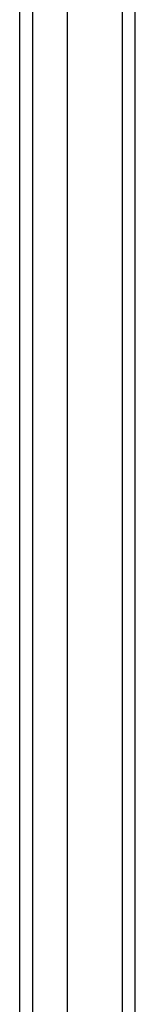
# Model space of a CAD drawing. Header units: inches. Extents: x 12 to 235, y 17 to 142.
# Tile 30 of 117: x 129.751 to 130.617, y 56.94 to 64.345. Entities that reach past the tile are written whole.
import ezdxf

# ---------------------------------------------------------------- set-up
doc = ezdxf.new("R2010")
doc.units = ezdxf.units.IN
doc.header["$MEASUREMENT"] = 0
doc.layers.add('Visible Edges(ANSI)', color=7, linetype='Continuous', lineweight=25)
doc.layers.add('Visible Tangent Edges(ANSI)', color=7, linetype='Continuous', lineweight=25)

msp = doc.modelspace()

# ---------------------------------------------------------------- linework, layer by layer
at = {"layer": 'Visible Edges(ANSI)'}
for p, q in [((130.6171, 50.7584), (130.6171, 110.5604)), ((130.1053, 109.9507), (130.1053, 51.368)), ((129.7509, 51.5565), (129.7509, 109.7622))]:
    msp.add_line(p, q, dxfattribs=at)
at = {"layer": 'Visible Tangent Edges(ANSI)'}
for p, q in [((130.5181, 110.5604), (130.5181, 50.7584)), ((129.8499, 51.4265), (129.8499, 109.8922))]:
    msp.add_line(p, q, dxfattribs=at)

doc.saveas('drawing.dxf')
